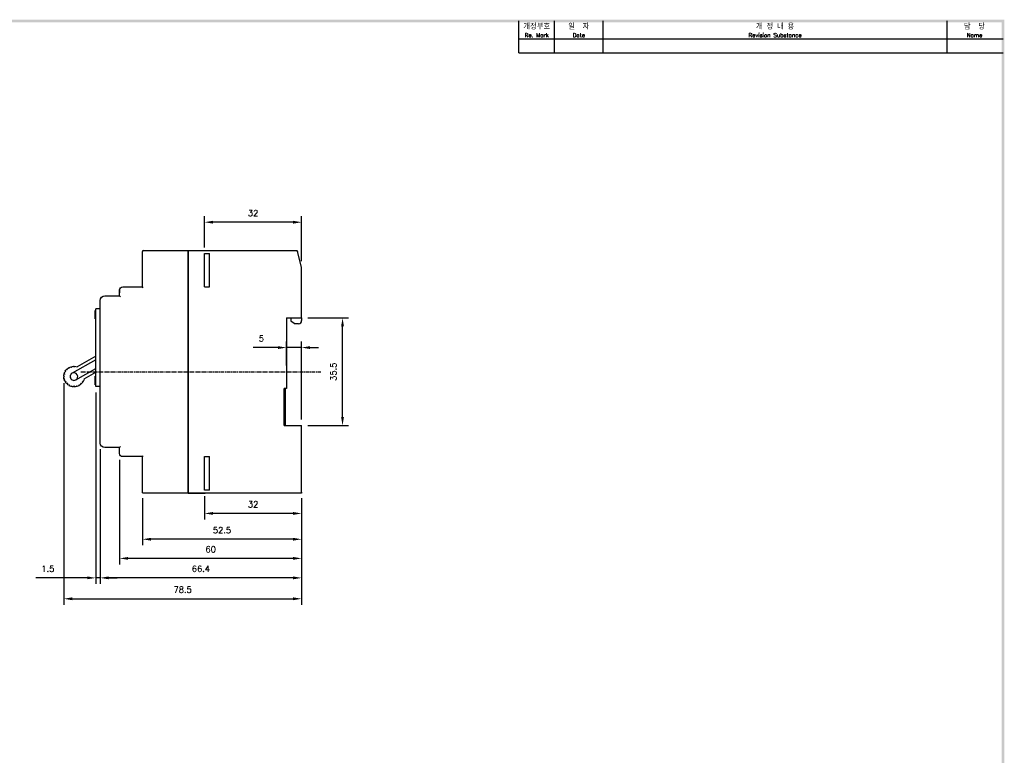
# Model space of a CAD drawing. Extents: x -417 to 860, y -1918 to 556.
# Tile 3 of 3: x 533 to 857, y 310 to 553. Entities that reach past the tile are written whole.
import ezdxf

# ---------------------------------------------------------------- set-up
doc = ezdxf.new("R2010")
doc.units = 0
doc.header["$MEASUREMENT"] = 0
doc.linetypes.add('CENTER', pattern=[2, 1.25, -0.25, 0.25, -0.25])
doc.layers.get('0').update_dxf_attribs({"linetype": 'CONTINUOUS'})
for name, color, linetype in [('cen', 1, 'CENTER'), ('di', 3, 'CONTINUOUS'), ('DIM', 3, 'CONTINUOUS'), ('dimtaxt', 3, 'CONTINUOUS'), ('dwg', 7, 'CONTINUOUS'), ('text', 3, 'CONTINUOUS')]:
    doc.layers.add(name, color=color, linetype=linetype)
doc.styles.add('KIM', font='ROMANS.shx', dxfattribs={"height": 5, "bigfont": 'GSG1.shx'})
doc.styles.get("Standard").update_dxf_attribs({"font": 'romans.shx', "height": 2, "bigfont": 'hgs.shx'})
doc.dimstyles.new('STANDARD$0', dxfattribs={"dimtxt": 5, "dimasz": 5, "dimexe": 1, "dimexo": 2, "dimgap": 2, "dimtad": 1, "dimdec": 4, "dimzin": 12, "dimdsep": 46, "dimtxsty": 'KIM', "dimcen": -1, "dimdle": 0.1, "dimadec": 0, "dimazin": 0, "dimtfac": 1, "dimtdec": 4, "dimtmove": 0, "dimatfit": 3, "dimfxl": 0, "dimtolj": 1, "dimtzin": 0, "dimarcsym": 0})

# ---------------------------------------------------------------- blocks, each defined once
blk = doc.blocks.new('*D995')
at = {"layer": 'DIM'}
for p, q in [((593.59, 477.66), (593.59, 487.96)), ((625.59, 473.16), (625.59, 487.96)), ((622.79, 485.96), (596.39, 485.96))]:
    blk.add_line(p, q, dxfattribs=at)
for points in [[(596.39, 486.43), (596.39, 485.49), (593.59, 485.96)], [(622.79, 486.43), (622.79, 485.49), (625.59, 485.96)]]:
    blk.add_solid(points, dxfattribs=at)
at = {"layer": 'DIM', "insert": (609.59, 488.96), "char_height": 2, "attachment_point": 5}
blk.add_mtext('\\A1;32', dxfattribs=at)
blk = doc.blocks.new('*D996')
at = {"layer": 'DIM'}
for p, q in [((593.59, 395.66), (593.59, 387.94)), ((625.59, 394.96), (625.59, 387.94)), ((622.79, 389.94), (596.39, 389.94))]:
    blk.add_line(p, q, dxfattribs=at)
for points in [[(596.39, 390.41), (596.39, 389.47), (593.59, 389.94)], [(622.79, 390.41), (622.79, 389.47), (625.59, 389.94)]]:
    blk.add_solid(points, dxfattribs=at)
at = {"layer": 'DIM', "insert": (609.59, 392.94), "char_height": 2, "attachment_point": 5}
blk.add_mtext('\\A1;32', dxfattribs=at)
blk = doc.blocks.new('*D997')
at = {"layer": 'DIM'}
for p, q in [((559.19, 411.16), (559.19, 366.69)), ((625.59, 394.96), (625.59, 366.69)), ((622.79, 368.69), (561.99, 368.69))]:
    blk.add_line(p, q, dxfattribs=at)
for points in [[(561.99, 369.16), (561.99, 368.22), (559.19, 368.69)], [(622.79, 369.16), (622.79, 368.22), (625.59, 368.69)]]:
    blk.add_solid(points, dxfattribs=at)
at = {"layer": 'DIM', "insert": (592.39, 371.69), "char_height": 2, "attachment_point": 5}
blk.add_mtext('\\A1;66.4', dxfattribs=at)
blk = doc.blocks.new('*D998')
at = {"layer": 'DIM'}
for p, q in [((565.59, 407.66), (565.59, 373.11)), ((625.59, 394.96), (625.59, 373.11)), ((622.79, 375.11), (568.39, 375.11))]:
    blk.add_line(p, q, dxfattribs=at)
for points in [[(568.39, 375.58), (568.39, 374.65), (565.59, 375.11)], [(622.79, 375.58), (622.79, 374.65), (625.59, 375.11)]]:
    blk.add_solid(points, dxfattribs=at)
at = {"layer": 'DIM', "insert": (595.59, 378.11), "char_height": 2, "attachment_point": 5}
blk.add_mtext('\\A1;60', dxfattribs=at)
blk = doc.blocks.new('*D999')
at = {"layer": 'DIM'}
for p, q in [((573.09, 394.96), (573.09, 379.42)), ((625.59, 394.66), (625.59, 379.42)), ((622.79, 381.42), (575.89, 381.42))]:
    blk.add_line(p, q, dxfattribs=at)
for points in [[(575.89, 381.89), (575.89, 380.96), (573.09, 381.42)], [(622.79, 381.89), (622.79, 380.96), (625.59, 381.42)]]:
    blk.add_solid(points, dxfattribs=at)
at = {"layer": 'DIM', "insert": (599.34, 384.42), "char_height": 2, "attachment_point": 5}
blk.add_mtext('\\A1;52.5', dxfattribs=at)
blk = doc.blocks.new('*D984')
at = {"layer": 'DIM'}
for p, q in [((557.69, 429.76), (557.69, 366.69)), ((559.19, 411.16), (559.19, 366.69)), ((554.89, 368.69), (537.99, 368.69)), ((559.19, 368.69), (557.69, 368.69)), ((561.99, 368.69), (564.79, 368.69))]:
    blk.add_line(p, q, dxfattribs=at)
for points in [[(554.89, 369.16), (554.89, 368.23), (557.69, 368.69)], [(561.99, 369.16), (561.99, 368.23), (559.19, 368.69)]]:
    blk.add_solid(points, dxfattribs=at)
at = {"layer": 'DIM', "insert": (541.94, 371.69), "char_height": 2, "attachment_point": 5}
blk.add_mtext('\\A1;1.5', dxfattribs=at)
blk = doc.blocks.new('*D985')
at = {"layer": 'DIM'}
for p, q in [((627.59, 454.41), (641.08, 454.41)), ((639.08, 421.71), (639.08, 451.61)), ((627.59, 418.91), (641.08, 418.91))]:
    blk.add_line(p, q, dxfattribs=at)
for points in [[(638.61, 451.61), (639.54, 451.61), (639.08, 454.41)], [(638.61, 421.71), (639.54, 421.71), (639.08, 418.91)]]:
    blk.add_solid(points, dxfattribs=at)
at = {"layer": 'DIM', "insert": (636.08, 436.66), "char_height": 2, "attachment_point": 5, "rotation": 90}
blk.add_mtext('\\A1;35.5', dxfattribs=at)
blk = doc.blocks.new('*D986')
at = {"layer": 'DIM'}
for p, q in [((620.59, 438.66), (620.59, 446.62)), ((625.59, 420.91), (625.59, 446.62)), ((617.79, 444.62), (609.66, 444.62)), ((625.59, 444.62), (620.59, 444.62)), ((628.39, 444.62), (631.19, 444.62))]:
    blk.add_line(p, q, dxfattribs=at)
for points in [[(617.79, 445.09), (617.79, 444.15), (620.59, 444.62)], [(628.39, 445.09), (628.39, 444.15), (625.59, 444.62)]]:
    blk.add_solid(points, dxfattribs=at)
at = {"layer": 'DIM', "insert": (612.32, 447.62), "char_height": 2, "attachment_point": 5}
blk.add_mtext('\\A1;5', dxfattribs=at)
blk = doc.blocks.new('*D987')
at = {"layer": 'DIM'}
for p, q in [((547.14, 432.91), (547.14, 359.79)), ((625.59, 394.81), (625.59, 359.79)), ((549.94, 361.79), (622.79, 361.79))]:
    blk.add_line(p, q, dxfattribs=at)
for points in [[(549.94, 362.26), (549.94, 361.32), (547.14, 361.79)], [(622.79, 362.26), (622.79, 361.32), (625.59, 361.79)]]:
    blk.add_solid(points, dxfattribs=at)
at = {"layer": 'DIM', "insert": (586.37, 364.79), "char_height": 2, "attachment_point": 5}
blk.add_mtext('\\A1;78.5', dxfattribs=at)

msp = doc.modelspace()

# ---------------------------------------------------------------- linework, layer by layer
at = {"color": 7}
for p, q in [((573.091, 464.656), (573.091, 476.356)), ((573.091, 471.656), (573.091, 476.356)), ((573.391, 476.656), (588.191, 476.656)), ((588.191, 476.656), (624.091, 476.656)), ((588.191, 476.656), (593.791, 476.656)), ((588.191, 476.656), (588.191, 476.356)), ((588.191, 476.356), (588.191, 476.656)), ((588.191, 396.956), (588.191, 476.356)), ((588.191, 476.356), (588.191, 396.956)), ((593.591, 464.656), (593.591, 475.656)), ((593.591, 475.656), (595.191, 475.656)), ((595.191, 464.656), (595.191, 475.656)), ((604.591, 476.656), (624.091, 476.656)), ((624.091, 476.656), (624.173, 476.356)), ((625.591, 471.156), (624.173, 476.356)), ((625.591, 454.406), (625.591, 471.156)), ((566.591, 464.656), (573.091, 464.656)), ((573.391, 464.356), (573.091, 464.656)), ((593.591, 464.656), (595.191, 464.656)), ((560.691, 461.656), (565.591, 461.656)), ((565.591, 463.656), (565.591, 462.656)), ((565.591, 461.656), (565.591, 463.656)), ((565.891, 461.356), (565.591, 461.656)), ((559.191, 413.156), (559.191, 460.156)), ((557.691, 456.812), (557.491, 456.812)), ((557.491, 454.056), (557.491, 456.755)), ((557.491, 456.755), (557.691, 456.755)), ((557.691, 433.256), (557.691, 457.356)), ((559.191, 457.356), (557.691, 457.356)), ((557.491, 454.056), (557.691, 454.056)), ((557.491, 454.052), (557.491, 454.056)), ((557.491, 454.052), (557.691, 454.052)), ((557.491, 453.974), (557.691, 453.974)), ((620.591, 454.406), (620.591, 431.106)), ((620.591, 454.406), (625.591, 454.406)), ((621.991, 454.406), (621.991, 453.406)), ((621.991, 453.406), (623.491, 452.506)), ((624.591, 452.506), (623.491, 452.506)), ((625.591, 454.406), (625.591, 453.506)), ((557.691, 441.842), (551.555, 438.3)), ((549.734, 438.05), (549.513, 438.298)), ((549.734, 438.05), (549.802, 438.376)), ((557.691, 440.63), (549.912, 436.138)), ((550.537, 438.156), (550.387, 438.453)), ((550.537, 438.156), (550.687, 438.453)), ((547.437, 435.056), (547.14, 435.206)), ((547.437, 435.056), (547.14, 434.906)), ((547.542, 435.858), (547.217, 435.79)), ((547.542, 435.858), (547.295, 436.08)), ((547.852, 436.606), (547.52, 436.624)), ((547.852, 436.606), (547.67, 436.884)), ((548.345, 437.248), (548.029, 437.352)), ((548.345, 437.248), (548.241, 437.564)), ((548.987, 437.741), (548.708, 437.922)), ((548.987, 437.741), (548.968, 438.072)), ((551.162, 433.973), (557.691, 437.743)), ((553.855, 434.316), (557.691, 436.531)), ((557.691, 435.213), (557.491, 435.213)), ((557.491, 435.156), (557.691, 435.156)), ((557.491, 434.758), (557.491, 435.156)), ((547.542, 434.254), (547.217, 434.322)), ((547.542, 434.254), (547.295, 434.032)), ((547.852, 433.506), (547.52, 433.487)), ((547.852, 433.506), (547.67, 433.228)), ((548.345, 432.864), (548.029, 432.76)), ((548.345, 432.864), (548.241, 432.548)), ((548.987, 432.371), (548.708, 432.189)), ((548.987, 432.371), (548.968, 432.039)), ((549.734, 432.061), (549.513, 431.814)), ((549.734, 432.061), (549.802, 431.736)), ((550.537, 431.956), (550.387, 431.659)), ((550.537, 431.956), (550.687, 431.659)), ((551.339, 432.061), (551.271, 431.736)), ((551.339, 432.061), (551.561, 431.814)), ((552.087, 432.371), (552.365, 432.189)), ((552.087, 432.371), (552.105, 432.039)), ((552.729, 432.864), (553.045, 432.76)), ((552.729, 432.864), (552.832, 432.548)), ((553.221, 433.506), (553.553, 433.487)), ((553.221, 433.506), (553.403, 433.228)), ((557.491, 434.758), (557.691, 434.758)), ((557.491, 434.009), (557.491, 434.758)), ((557.491, 434.009), (557.691, 434.009)), ((557.491, 434.005), (557.491, 434.009)), ((557.491, 434.005), (557.691, 434.005)), ((557.491, 433.604), (557.491, 434.005)), ((557.491, 433.604), (557.691, 433.604)), ((557.491, 432.453), (557.491, 433.604)), ((557.491, 432.453), (557.691, 432.453)), ((557.491, 432.375), (557.691, 432.375)), ((557.691, 431.756), (557.691, 433.256)), ((559.191, 431.756), (557.691, 431.756)), ((619.791, 418.906), (619.791, 431.106)), ((620.591, 431.106), (619.791, 431.106)), ((620.291, 431.006), (619.791, 431.006)), ((620.291, 431.006), (620.291, 431.106)), ((620.291, 419.206), (620.291, 431.006)), ((620.291, 419.206), (619.791, 419.206)), ((619.791, 418.906), (625.591, 418.906)), ((620.291, 418.906), (620.291, 419.206)), ((625.591, 396.956), (625.591, 418.906)), ((565.591, 411.656), (560.691, 411.656)), ((565.891, 411.956), (565.591, 411.656)), ((565.591, 409.656), (565.591, 411.656)), ((573.091, 408.656), (566.591, 408.656)), ((573.091, 408.656), (573.391, 408.956)), ((573.091, 396.956), (573.091, 408.656)), ((593.591, 397.656), (593.591, 408.656)), ((593.591, 408.656), (595.191, 408.656)), ((595.191, 397.656), (595.191, 408.656)), ((573.091, 396.956), (573.091, 401.656)), ((588.191, 396.656), (573.391, 396.656)), ((588.191, 396.956), (588.191, 396.656)), ((588.191, 396.656), (588.191, 396.956)), ((625.591, 396.656), (588.191, 396.656)), ((588.191, 396.656), (593.791, 396.656)), ((595.191, 397.656), (593.591, 397.656)), ((619.791, 396.656), (604.591, 396.656)), ((625.591, 396.656), (619.791, 396.656)), ((625.591, 396.956), (625.591, 396.656))]:
    msp.add_line(p, q, dxfattribs=at)
for centre, radius, start, end in [((573.391, 476.356), 0.3, 90, 180), ((624.591, 453.506), 1, 270, 0), ((550.537, 435.056), 1.25, 120, 300), ((550.537, 435.056), 1.25, 300, 120)]:
    msp.add_arc(centre, radius, start, end, dxfattribs=at)
at = {"color": 7, "extrusion": (0, 0, -1)}
for centre, radius, start, end in [((-566.591, 463.656), 1, 0, 90), ((-560.691, 460.156), 1.5, 0, 90), ((-550.537, 435.056), 3.4, 62.52858, 72.47142), ((-550.537, 435.056), 3.4, 77.52858, 87.47142), ((-550.537, 435.056), 3.4, 92.52858, 107.43155), ((-550.537, 435.056), 3.4, 2.52858, 12.47142), ((-550.537, 435.056), 3.4, 17.52858, 27.47142), ((-550.537, 435.056), 3.4, 32.52858, 42.47142), ((-550.537, 435.056), 3.4, 47.52858, 57.47142), ((-550.537, 435.056), 3.4, 347.52858, 357.47142), ((-550.537, 435.056), 3.4, 332.52858, 342.47142), ((-550.537, 435.056), 3.4, 317.52858, 327.47142), ((-550.537, 435.056), 3.4, 302.52858, 312.47142), ((-550.537, 435.056), 3.4, 287.52858, 297.47142), ((-550.537, 435.056), 3.4, 242.52858, 252.47142), ((-550.537, 435.056), 3.4, 227.52858, 237.47142), ((-550.537, 435.056), 3.4, 212.52858, 222.47142), ((-550.537, 435.056), 3.4, 192.56845, 207.47142), ((-550.537, 435.056), 3.4, 272.52858, 282.47142), ((-550.537, 435.056), 3.4, 257.52858, 267.47142), ((-560.691, 413.156), 1.5, 270, 0), ((-566.591, 409.656), 1, 270, 0), ((-573.391, 396.956), 0.3, 270, 0)]:
    msp.add_arc(centre, radius, start, end, dxfattribs=at)
at = {"color": 7}
for points, degree in [([(557.491, 456.422), (557.491, 456.682), (557.491, 456.81), (557.491, 456.815)], 3), ([(557.491, 456.783), (557.491, 456.731), (557.491, 456.61), (557.491, 456.422)], 3), ([(557.491, 453.974), (557.491, 453.993), (557.491, 454.031)], 2), ([(557.491, 434.823), (557.491, 435.082), (557.491, 435.21), (557.491, 435.215)], 3), ([(557.491, 435.183), (557.491, 435.131), (557.491, 435.011), (557.491, 434.823)], 3), ([(557.491, 432.375), (557.491, 432.386), (557.491, 432.41)], 2)]:
    msp.add_open_spline(points, degree=degree, dxfattribs=at)
at = {"layer": 'cen'}
msp.add_line((552.841, 436.656), (631.941, 436.656), dxfattribs=at)
at = {"layer": 'dimtaxt'}
for p, q in [((708.992, 541.815), (708.992, 552.315)), ((724.952, 541.815), (724.952, 552.315)), ((838.39, 541.815), (838.39, 552.315)), ((697.232, 546.435), (856.832, 546.435)), ((697.232, 541.815), (856.832, 541.815))]:
    msp.add_line(p, q, dxfattribs=at)
at = {"layer": 'dwg'}
for points in [[(171.812, 552.735), (172.652, 551.895), (857.252, 552.735), (856.412, 551.895)], [(857.252, 552.735), (856.412, 551.895), (857.252, 70.575), (856.412, 71.415)]]:
    msp.add_trace(points, dxfattribs=at)
at = {"layer": 'text'}
msp.add_line((697.232, 541.815), (697.232, 552.315), dxfattribs=at)

# ---------------------------------------------------------------- texts
at = {"layer": 'di', "attachment_point": 5}
for s, insert, char_height, width in [('개정부호\\P{\\H0.72727x;Re. Mark}', (703.112, 549.165), 1.848, 11.76), ('{\\H1.1x;일  자}\\P{\\H0.8x;Date}', (716.972, 549.165), 1.68, 15.96), ('{\\H1.1x;개 정 내 용\\P\\H0.72727x;Revision Substance}', (781.671, 549.165), 1.68, 113.43753), ('담  당\\P{\\H0.72727x;Name}', (847.401, 549.165), 1.848, 18.02247)]:
    msp.add_mtext(s, dxfattribs=dict(at, insert=insert, char_height=char_height, width=width))

# ---------------------------------------------------------------- dimensions: what is measured, and where the dimension line sits
at = {"layer": 'DIM'}
for base, p1, p2, override, picture, middle in [((593.591, 485.961), (625.591, 471.156), (593.591, 475.656), {"dimtxt": 3, "dimasz": 2.8, "dimexe": 2, "dimdec": 2, "dimzin": 8, "dimtxsty": 'Standard', "dimcen": 0, "dimclrd": 256, "dimclre": 256, "dimclrt": 256, "dimadec": 2, "dimazin": 2, "dimtfac": 0.6, "dimtdec": 2, "dimtzin": 8, "dimlwd": 65535, "dimlwe": 65535, "dimarcsym": 1}, '*D995', (609.591, 488.961)), ((620.591, 444.62), (625.591, 418.906), (620.591, 436.656), {"dimtxt": 3, "dimasz": 2.8, "dimexe": 2, "dimdec": 2, "dimzin": 8, "dimtxsty": 'Standard', "dimcen": 0, "dimclrd": 256, "dimclre": 256, "dimclrt": 256, "dimadec": 2, "dimazin": 2, "dimtfac": 0.6, "dimtdec": 2, "dimtzin": 8, "dimlwd": 65535, "dimlwe": 65535, "dimarcsym": 1}, '*D986', (612.325, 447.62)), ((625.591, 361.791), (547.14, 434.906), (625.591, 396.806), {"dimtxt": 3, "dimasz": 2.8, "dimexe": 2, "dimdec": 1, "dimzin": 8, "dimtxsty": 'Standard', "dimcen": 0, "dimclrd": 256, "dimclre": 256, "dimclrt": 256, "dimadec": 2, "dimazin": 2, "dimtfac": 0.6, "dimtdec": 2, "dimtzin": 8, "dimlwd": 65535, "dimlwe": 65535, "dimarcsym": 1}, '*D987', (586.366, 364.791)), ((559.191, 368.691), (625.591, 396.956), (559.191, 413.156), {"dimtxt": 3, "dimasz": 2.8, "dimexe": 2, "dimdec": 2, "dimzin": 8, "dimtxsty": 'Standard', "dimcen": 0, "dimclrd": 256, "dimclre": 256, "dimclrt": 256, "dimadec": 2, "dimazin": 2, "dimtfac": 0.6, "dimtdec": 2, "dimtzin": 8, "dimlwd": 65535, "dimlwe": 65535, "dimarcsym": 1}, '*D997', (592.391, 371.691)), ((565.591, 375.114), (625.591, 396.956), (565.591, 409.656), {"dimtxt": 3, "dimasz": 2.8, "dimexe": 2, "dimdec": 2, "dimzin": 8, "dimtxsty": 'Standard', "dimcen": 0, "dimclrd": 256, "dimclre": 256, "dimclrt": 256, "dimadec": 2, "dimazin": 2, "dimtfac": 0.6, "dimtdec": 2, "dimtzin": 8, "dimlwd": 65535, "dimlwe": 65535, "dimarcsym": 1}, '*D998', (595.591, 378.114)), ((573.091, 381.423), (625.591, 396.656), (573.091, 396.956), {"dimtxt": 3, "dimasz": 2.8, "dimexe": 2, "dimdec": 2, "dimzin": 8, "dimtxsty": 'Standard', "dimcen": 0, "dimclrd": 256, "dimclre": 256, "dimclrt": 256, "dimadec": 2, "dimazin": 2, "dimtfac": 0.6, "dimtdec": 2, "dimtzin": 8, "dimlwd": 65535, "dimlwe": 65535, "dimarcsym": 1}, '*D999', (599.341, 384.423)), ((593.591, 389.941), (625.591, 396.956), (593.591, 397.656), {"dimtxt": 3, "dimasz": 2.8, "dimexe": 2, "dimdec": 2, "dimzin": 8, "dimtxsty": 'Standard', "dimcen": 0, "dimclrd": 256, "dimclre": 256, "dimclrt": 256, "dimadec": 2, "dimazin": 2, "dimtfac": 0.6, "dimtdec": 2, "dimtzin": 8, "dimlwd": 65535, "dimlwe": 65535, "dimarcsym": 1}, '*D996', (609.591, 392.941))]:
    dim = msp.add_linear_dim(base=base, p1=p1, p2=p2, dimstyle='STANDARD$0', override=override, dxfattribs=at)
    dim.commit()
    dim.dimension.update_dxf_attribs({"geometry": picture, "text_midpoint": middle})
dim = msp.add_linear_dim(base=(639.078, 454.406), p1=(625.591, 418.906), p2=(625.591, 454.406), angle=90, dimstyle='STANDARD$0', override={"dimtxt": 3, "dimasz": 2.8, "dimexe": 2, "dimdec": 2, "dimzin": 8, "dimtxsty": 'Standard', "dimcen": 0, "dimclrd": 256, "dimclre": 256, "dimclrt": 256, "dimadec": 2, "dimazin": 2, "dimtfac": 0.6, "dimtdec": 2, "dimtzin": 8, "dimlwd": 65535, "dimlwe": 65535, "dimarcsym": 1}, dxfattribs=at)
dim.commit()
dim.dimension.update_dxf_attribs({"geometry": '*D985', "text_midpoint": (636.078, 436.656)})
dim = msp.add_linear_dim(base=(557.691, 368.694), p1=(559.191, 413.156), p2=(557.691, 431.756), dimstyle='STANDARD$0', override={"dimtxt": 3, "dimasz": 2.8, "dimexe": 2, "dimdec": 2, "dimzin": 8, "dimtxsty": 'Standard', "dimcen": 0, "dimclrd": 256, "dimclre": 256, "dimclrt": 256, "dimadec": 2, "dimazin": 2, "dimtfac": 0.6, "dimtdec": 2, "dimtzin": 8, "dimlwd": 65535, "dimlwe": 65535, "dimarcsym": 1}, dxfattribs=at)
dim.commit()
dim.dimension.update_dxf_attribs({"geometry": '*D984', "text_midpoint": (541.939, 368.694), "dimtype": 160})

doc.saveas('drawing.dxf')
